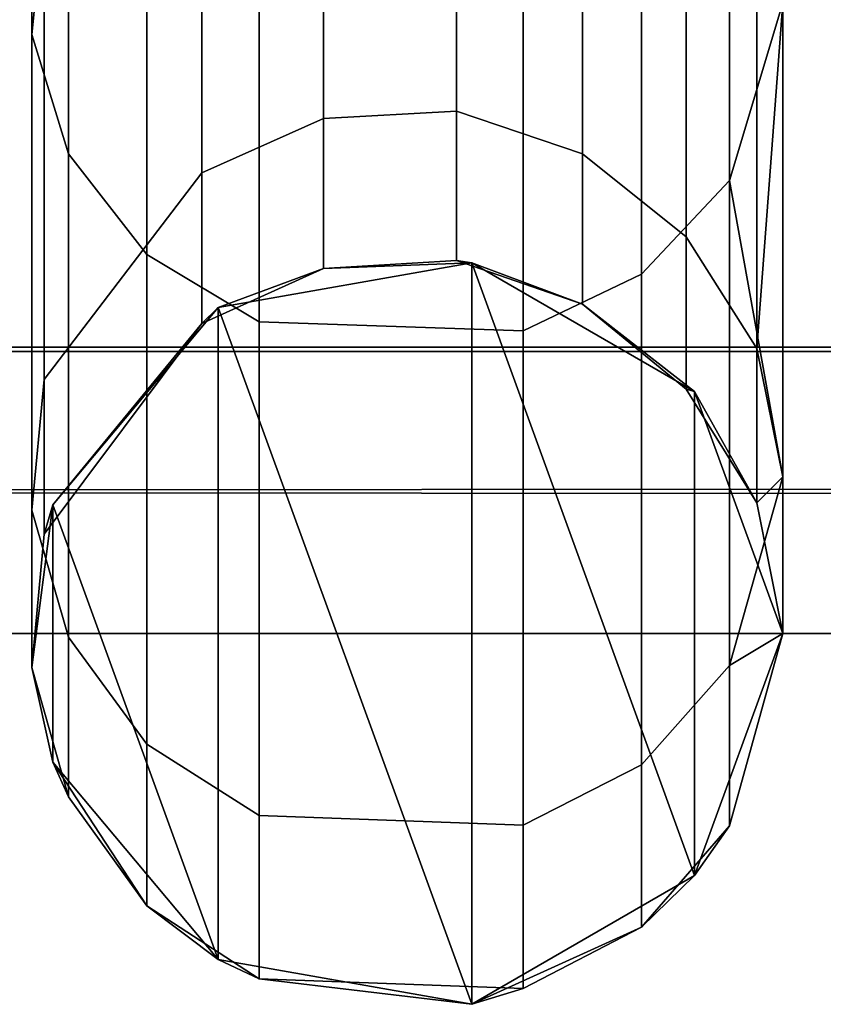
# Model space of a CAD drawing. Header units: inches. Extents: x 0 to 46, y -28.1 to 0.
# Tile 171 of 256: x 23.074 to 23.18, y -28.059 to -27.928. Entities that reach past the tile are written whole.
import ezdxf

# ---------------------------------------------------------------- set-up
doc = ezdxf.new("R2010")
doc.units = ezdxf.units.IN
doc.header["$LTSCALE"] = 0.03937
doc.header["$MEASUREMENT"] = 0
doc.layers.add('A-FURN-3-ST', color=151, linetype='Continuous')
doc.layers.add('A-FURN-3-ST-SEAM', color=250, linetype='Continuous')

msp = doc.modelspace()

# ---------------------------------------------------------------- meshes
at = {"layer": 'A-FURN-3-ST'}
mesh = msp.add_polyface(dxfattribs=at)
corners = [(0.25, -4.85038, 5), (45.75, -27.51, 5), (0.25, -27.51, 5), (0.125, -4.85038, 5.03349), (0.125, -27.51, 5.03349), (0.25, -28.01, 5.5), (0.125, -27.97651, 5.5), (0.25, -27.97194, 5.30866), (0.125, -27.941, 5.32148), (0.25, -27.86356, 5.14645), (0.125, -27.83987, 5.17013), (0.25, -27.70134, 5.03806), (0.125, -27.68853, 5.069), (0.03349, -27.65351, 5.15355), (0.03349, -27.885, 5.5), (0.25, -28.01, 16.9), (0.125, -27.97651, 16.9), (0.25, -26.91, 18), (0.125, -26.91, 17.96651), (0.25, -27.1947, 17.96252), (0.125, -27.18603, 17.93017), (0.25, -27.46, 17.85263), (0.125, -27.44325, 17.82362), (0.25, -27.68782, 17.67782), (0.125, -27.66414, 17.65413), (0.25, -27.86263, 17.45), (0.125, -27.83362, 17.43325), (0.25, -27.97252, 17.1847), (0.125, -27.94017, 17.17603), (0.03349, -27.85178, 17.15235), (0.03349, -26.91, 17.875), (0.03349, -27.59943, 17.58943), (0.03349, -27.75438, 17.3875), (0.125, -5.45916, 17.96651), (0.25, -5.45916, 18), (45.75, -28.01, 16.9), (45.75, -27.97252, 17.1847), (45.75, -27.86263, 17.45), (45.75, -27.68782, 17.67782), (45.75, -27.46, 17.85263), (45.75, -27.1947, 17.96252), (45.75, -27.70134, 5.03806), (45.75, -27.86356, 5.14645), (45.75, -27.97194, 5.30866)]
mesh.append_faces([[corners[k] for k in face] for face in [(0, 1, 2), (3, 2, 4), (5, 6, 7), (7, 6, 8), (7, 8, 9), (9, 8, 10), (9, 10, 11), (11, 10, 12), (11, 12, 2), (2, 12, 4), (4, 12, 13), (14, 8, 6), (5, 15, 6), (6, 15, 16), (6, 16, 14), (17, 18, 19), (19, 18, 20), (19, 20, 21), (21, 20, 22), (21, 22, 23), (23, 22, 24), (23, 24, 25), (25, 24, 26), (25, 26, 27), (27, 26, 28), (27, 28, 15), (15, 28, 16), (16, 28, 29), (18, 30, 20), (24, 31, 32, 26), (26, 32, 29, 28), (33, 30, 18), (34, 18, 17), (15, 35, 27), (27, 36, 25), (25, 37, 23), (23, 38, 21), (21, 39, 19), (19, 40, 17), (5, 35, 15), (2, 1, 11), (11, 41, 9), (9, 42, 7), (7, 43, 5)]])
mesh = msp.add_polyface(dxfattribs=at)
corners = [(45.875, -4.85038, 5.03349), (45.96651, -27.51, 5.125), (45.875, -27.51, 5.03349), (45.75, -4.85038, 5), (45.75, -27.51, 5), (45.96651, -27.85646, 5.35649), (45.875, -27.97651, 5.5), (45.875, -27.941, 5.32148), (45.75, -28.01, 5.5), (45.75, -27.97194, 5.30866), (45.875, -27.83987, 5.17013), (45.75, -27.86356, 5.14645), (45.875, -27.68853, 5.069), (45.75, -27.70134, 5.03806), (45.96651, -27.65351, 5.15355), (45.96651, -27.77517, 5.23483), (45.96651, -27.885, 16.9), (45.875, -27.97651, 16.9), (45.75, -28.01, 16.9), (45.875, -27.94017, 17.17603), (45.75, -27.97252, 17.1847), (45.96651, -27.16235, 17.84178), (45.875, -26.91, 17.96651), (45.875, -27.18603, 17.93017), (45.75, -26.91, 18), (45.75, -27.1947, 17.96252), (45.875, -27.44325, 17.82362), (45.75, -27.46, 17.85263), (45.875, -27.66414, 17.65413), (45.75, -27.68782, 17.67782), (45.875, -27.83362, 17.43325), (45.75, -27.86263, 17.45), (45.875, -5.45916, 17.96651), (0.25, -27.97252, 17.1847), (0.25, -27.86263, 17.45), (0.25, -27.68782, 17.67782), (0.25, -27.46, 17.85263), (0.25, -27.1947, 17.96252), (0.25, -26.91, 18), (0.25, -28.01, 5.5), (0.25, -27.70134, 5.03806), (0.25, -27.86356, 5.14645), (0.25, -27.97194, 5.30866), (45.75, -5.45916, 18)]
mesh.append_faces([[corners[k] for k in face] for face in [(0, 1, 2), (3, 2, 4), (5, 6, 7), (7, 6, 8), (7, 8, 9), (7, 9, 10), (10, 9, 11), (10, 11, 12), (12, 11, 13), (12, 13, 2), (2, 13, 4), (2, 1, 12), (12, 14, 15, 10), (6, 16, 17), (6, 17, 8), (8, 17, 18), (16, 19, 17), (17, 19, 20), (17, 20, 18), (21, 22, 23), (22, 24, 23), (23, 24, 25), (23, 25, 26), (26, 25, 27), (26, 27, 28), (28, 27, 29), (28, 29, 30), (30, 29, 31), (30, 31, 19), (19, 31, 20), (32, 24, 22), (33, 18, 20), (34, 20, 31), (35, 31, 29), (36, 29, 27), (37, 27, 25), (38, 25, 24), (8, 18, 39), (40, 4, 13), (41, 13, 11), (42, 11, 9), (39, 9, 8), (24, 43, 38)]])
at = {"layer": 'A-FURN-3-ST-SEAM'}
mesh = msp.add_polyface(dxfattribs=at)
corners = [(23.175, -27.82342, 17.51285), (23.16794, -27.84463, 17.52708), (23.175, -27.92623, 17.32092), (23.16794, -27.94982, 17.33069), (23.175, -27.98919, 17.11255), (23.10543, -27.96859, 17.33846), (23.1405, -27.9698, 17.33896), (23.1405, -27.86258, 17.53912), (23.10543, -27.8615, 17.5384), (23.09052, -27.85346, 17.53301), (23.09052, -27.95965, 17.33476), (23.07526, -27.93041, 17.32265), (23.08012, -27.94627, 17.32922), (23.08012, -27.84144, 17.52494), (23.07526, -27.82718, 17.51537), (23.07686, -27.81247, 17.5055), (23.07686, -27.91405, 17.31587), (23.07686, -27.97625, 17.11003), (23.07526, -27.99362, 17.11345), (23.13368, -27.96076, 5.5), (23.114, -27.96149, 11.2), (23.13168, -27.96046, 11.2), (23.1484, -27.96626, 11.2), (23.1484, -27.96626, 16.9), (23.13168, -27.96046, 16.9), (23.13168, -27.94059, 17.10301), (23.1484, -27.94628, 17.10413), (23.13168, -27.88046, 17.30196), (23.1484, -27.88582, 17.30418), (23.13168, -27.78229, 17.48525), (23.1484, -27.7871, 17.48848), (23.16218, -27.79645, 17.49475), (23.16218, -27.89622, 17.30849), (23.16218, -27.95732, 17.1063), (23.16218, -27.97752, 16.9), (23.17155, -27.97215, 17.10922), (23.17155, -27.91019, 17.31427), (23.17155, -27.809, 17.50317), (23.114, -27.88141, 17.30235), (23.114, -27.94159, 17.1032), (23.114, -27.96149, 16.9), (23.09784, -27.78922, 17.4899), (23.114, -27.78314, 17.48582), (23.09784, -27.88818, 17.30516), (23.09784, -27.94878, 17.10462), (23.09784, -27.96882, 16.9), (23.15625, -27.85581, 17.53458), (23.15625, -27.96226, 17.33584)]
mesh.append_faces([[corners[k] for k in face] for face in [(0, 1, 2), (2, 1, 3), (2, 3, 4), (5, 6, 7, 8), (8, 9, 10, 5), (11, 12, 13, 14), (14, 15, 16, 11), (11, 16, 17, 18), (19, 20, 21), (19, 21, 22), (23, 24, 25, 26), (26, 25, 27, 28), (28, 27, 29, 30), (30, 31, 32, 28), (28, 32, 33, 26), (26, 33, 34, 23), (4, 35, 2), (2, 35, 36), (2, 36, 0), (0, 36, 37), (38, 27, 25, 39), (39, 25, 24, 40), (40, 24, 21, 20), (31, 37, 36, 32), (32, 36, 35, 33), (41, 42, 38, 43), (43, 38, 39, 44), (44, 39, 40, 45), (15, 41, 43, 16), (16, 43, 44, 17), (9, 13, 12, 10), (46, 7, 6, 47), (1, 46, 47, 3)]])
mesh = msp.add_polyface(dxfattribs=at)
corners = [(23.10543, -28.05586, 11.2), (23.1405, -28.05716, 11.2), (23.1405, -28.05716, 16.9), (23.10543, -28.05586, 16.9), (23.1405, -28.03545, 17.12169), (23.10543, -28.03418, 17.12144), (23.1405, -27.9698, 17.33896), (23.10543, -27.96859, 17.33846), (23.09052, -27.95965, 17.33476), (23.09052, -28.02468, 17.11957), (23.09052, -28.04618, 16.9), (23.09052, -28.04618, 11.2), (23.1, -28.0533, 5.5), (23.07802, -28.0271, 5.5), (23.08012, -28.03169, 11.2), (23.07526, -28.01452, 11.2), (23.08012, -28.03169, 16.9), (23.07526, -28.01452, 16.9), (23.08012, -28.01047, 17.11677), (23.07526, -27.99362, 17.11345), (23.08012, -27.94627, 17.32922), (23.07526, -27.93041, 17.32265), (23.07686, -27.97625, 17.11003), (23.07686, -27.99681, 16.9), (23.07686, -27.99681, 11.2), (23.07802, -27.9929, 5.5), (23.09784, -27.96882, 11.2), (23.1, -27.9667, 5.5), (23.114, -27.96149, 11.2), (23.13368, -27.96076, 5.5), (23.13368, -28.05924, 5.5), (23.09784, -27.96882, 16.9), (23.114, -27.96149, 16.9), (23.09784, -27.94878, 17.10462)]
mesh.append_faces([[corners[k] for k in face] for face in [(0, 1, 2, 3), (3, 2, 4, 5), (5, 4, 6, 7), (7, 8, 9, 5), (5, 9, 10, 3), (3, 10, 11, 0), (0, 11, 12), (12, 11, 13), (13, 11, 14), (13, 14, 15), (15, 14, 16, 17), (17, 16, 18, 19), (19, 18, 20, 21), (19, 22, 23, 17), (17, 23, 24, 15), (15, 24, 25), (25, 24, 26), (25, 26, 27), (27, 26, 28), (27, 28, 29), (25, 13, 15), (12, 30, 0), (31, 32, 28, 26), (22, 33, 31, 23), (23, 31, 26, 24), (8, 20, 18, 9), (9, 18, 16, 10), (10, 16, 14, 11)]])
mesh.append_faces([[corners[k] for k in face] for face in [(25, 12, 13)]], dxfattribs={"vtx0": -1})
mesh.append_faces([[corners[k] for k in face] for face in [(29, 30, 27), (27, 12, 25)]], dxfattribs={"vtx0": -1, "vtx1": -1})
mesh.append_faces([[corners[k] for k in face] for face in [(27, 30, 12)]], dxfattribs={"vtx0": -1, "vtx2": -1})
mesh = msp.add_polyface(dxfattribs=at)
corners = [(23.175, -27.98919, 17.11255), (23.16794, -27.94982, 17.33069), (23.16794, -28.01424, 17.11752), (23.175, -28.01, 16.9), (23.16794, -28.03554, 16.9), (23.175, -28.01, 11.2), (23.16794, -28.03554, 11.2), (23.175, -28.01, 5.5), (23.1633, -28.04214, 5.5), (23.15625, -28.049, 11.2), (23.13368, -28.05924, 5.5), (23.1405, -28.05716, 11.2), (23.10543, -28.05586, 11.2), (23.1484, -27.96626, 11.2), (23.13168, -27.96046, 11.2), (23.13168, -27.96046, 16.9), (23.1484, -27.96626, 16.9), (23.16218, -27.97752, 16.9), (23.16218, -27.97752, 11.2), (23.1633, -27.97786, 5.5), (23.17155, -27.99263, 11.2), (23.17155, -27.99263, 16.9), (23.17155, -27.97215, 17.10922), (23.13368, -27.96076, 5.5), (23.16218, -27.95732, 17.1063), (23.15625, -27.96226, 17.33584), (23.1405, -27.9698, 17.33896), (23.1405, -28.03545, 17.12169), (23.15625, -28.02745, 17.12012), (23.1405, -28.05716, 16.9), (23.15625, -28.049, 16.9)]
mesh.append_faces([[corners[k] for k in face] for face in [(0, 1, 2), (0, 2, 3), (3, 2, 4), (3, 4, 5), (5, 4, 6), (5, 6, 7), (7, 6, 8), (8, 6, 9), (8, 9, 10), (10, 9, 11), (10, 11, 12), (13, 14, 15, 16), (16, 17, 18, 13), (13, 18, 19), (19, 18, 20), (19, 20, 7), (7, 20, 5), (5, 20, 3), (3, 20, 21), (3, 21, 0), (0, 21, 22), (19, 23, 13), (24, 22, 21, 17), (17, 21, 20, 18), (25, 26, 27, 28), (28, 27, 29, 30), (30, 29, 11, 9), (1, 25, 28, 2), (2, 28, 30, 4), (4, 30, 9, 6)]])
mesh.append_faces([[corners[k] for k in face] for face in [(19, 8, 23)]], dxfattribs={"vtx0": -1, "vtx1": -1})
mesh.append_faces([[corners[k] for k in face] for face in [(23, 8, 10)]], dxfattribs={"vtx0": -1, "vtx2": -1})
mesh.append_faces([[corners[k] for k in face] for face in [(7, 8, 19)]], dxfattribs={"vtx1": -1})

doc.saveas('drawing.dxf')
